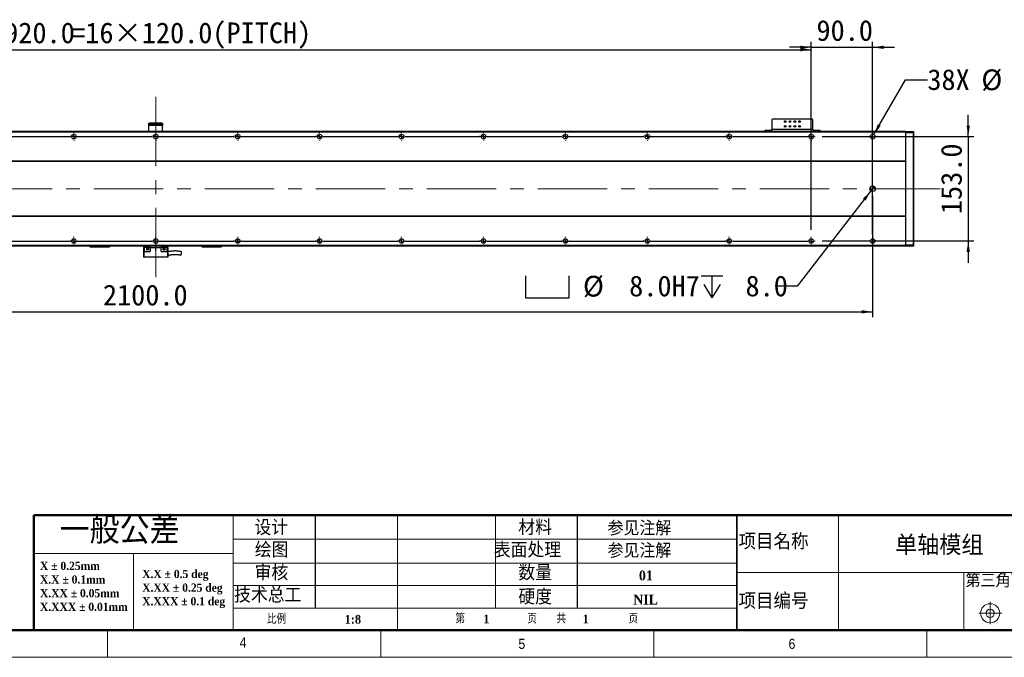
# Model space of a CAD drawing. Header units: millimetres. Extents: x 40 to 3320, y 40 to 2336.
# Tile 3 of 8: x 1151 to 2593, y 40 to 974. Entities that reach past the tile are written whole.
import ezdxf

# ---------------------------------------------------------------- set-up
doc = ezdxf.new("R2010")
doc.units = ezdxf.units.MM
doc.header["$LTSCALE"] = 8
doc.linetypes.add('CENTERX2', pattern=[20.32, 12.7, -2.54, 2.54, -2.54])
doc.layers.add('DIMNS', color=7, linetype='Continuous')
doc.styles.add('SLDTEXTSTYLE0', font='Gothic.ttf', dxfattribs={"width": 0.913})
doc.styles.add('SLDTEXTSTYLE1', font='timesbd.ttf', dxfattribs={"width": 0.933})
doc.styles.add('SLDTEXTSTYLE2', font='txt', dxfattribs={"bigfont": 'bigfont'})
doc.styles.add('SLDTEXTSTYLE3', font='txt', dxfattribs={"bigfont": 'bigfont'})
doc.styles.add('SLDTEXTSTYLE6', font='timesbd.ttf', dxfattribs={"width": 0.933, "bigfont": 'bigfont'})
doc.styles.add('SLDTEXTSTYLE7', font='txt')
doc.dimstyles.new('SLDDIMSTYLE0', dxfattribs={"dimtxt": 30.4, "dimasz": 16, "dimexe": 0, "dimexo": 0.0625, "dimgap": 7.6, "dimtad": 2, "dimdec": 1, "dimrnd": 1e-09, "dimzin": 4, "dimdsep": 46, "dimtxsty": 'SLDTEXTSTYLE7', "dimsah": 1, "dimcen": 0.09, "dimadec": 0, "dimazin": 1, "dimtfac": 1, "dimtdec": 1, "dimtmove": 0, "dimatfit": 0, "dimfxl": 0, "dimfrac": 2, "dimtolj": 1, "dimtzin": 12, "dimarcsym": 0})
doc.dimstyles.new('SLDDIMSTYLE2', dxfattribs={"dimtxt": 30.4, "dimasz": 16, "dimexe": 0, "dimexo": 0.0625, "dimgap": 7.6, "dimtad": 0, "dimtih": 1, "dimtoh": 1, "dimdec": 1, "dimrnd": 1e-09, "dimzin": 4, "dimdsep": 46, "dimtxsty": 'SLDTEXTSTYLE7', "dimsah": 1, "dimcen": 0, "dimadec": 0, "dimazin": 1, "dimtfac": 1, "dimtdec": 1, "dimtofl": 0, "dimtmove": 0, "dimatfit": 3, "dimfxl": 0, "dimfrac": 2, "dimtolj": 1, "dimtzin": 12, "dimarcsym": 0})
doc.dimstyles.new('SLDDIMSTYLE3', dxfattribs={"dimtxt": 30.4, "dimasz": 16, "dimexe": 0, "dimexo": 0.0625, "dimgap": 7.6, "dimtad": 2, "dimdec": 1, "dimrnd": 1e-09, "dimzin": 4, "dimdsep": 46, "dimtxsty": 'SLDTEXTSTYLE7', "dimsah": 1, "dimcen": 0.09, "dimadec": 0, "dimazin": 1, "dimtfac": 1, "dimtdec": 1, "dimtofl": 0, "dimtmove": 0, "dimatfit": 3, "dimfxl": 0, "dimfrac": 2, "dimtolj": 1, "dimtzin": 12, "dimarcsym": 0})
doc.dimstyles.new('SLDDIMSTYLE6', dxfattribs={"dimtxt": 30.4, "dimasz": 16, "dimexe": 0, "dimexo": 0.0625, "dimgap": 7.6, "dimtad": 0, "dimtih": 1, "dimtoh": 1, "dimdec": 1, "dimrnd": 1e-09, "dimzin": 12, "dimdsep": 46, "dimtxsty": 'SLDTEXTSTYLE7', "dimsah": 1, "dimcen": 0, "dimadec": 0, "dimazin": 3, "dimtfac": 1, "dimtdec": 1, "dimtofl": 0, "dimtmove": 0, "dimatfit": 3, "dimfxl": 0, "dimfrac": 2, "dimtolj": 1, "dimtzin": 12, "dimarcsym": 0})

# ---------------------------------------------------------------- blocks, each defined once
blk = doc.blocks.new('SW_NOTE_0')
at = {"color": 0, "linetype": 'Continuous', "lineweight": 0, "char_height": 12, "attachment_point": 1, "style": 'SLDTEXTSTYLE1'}
for s, insert in [('X.X ± 0.5 deg', (0, 15.8)), ('X.XX ± 0.25 deg', (0, -4.2)), ('X.XXX ± 0.1 deg', (0, -24.2))]:
    blk.add_mtext(s, dxfattribs=dict(at, insert=insert))
blk = doc.blocks.new('SW_NOTE_1')
at = {"color": 0, "linetype": 'Continuous', "lineweight": 0, "char_height": 12, "attachment_point": 1, "style": 'SLDTEXTSTYLE1'}
for s, insert in [('X ± 0.25mm ', (0, 15.8)), ('X.X ± 0.1mm', (0, -4.2))]:
    blk.add_mtext(s, dxfattribs=dict(at, insert=insert))
blk = doc.blocks.new('SW_NOTE_2')
at = {"color": 0, "linetype": 'Continuous', "lineweight": 0, "char_height": 12, "attachment_point": 1, "style": 'SLDTEXTSTYLE1'}
for s, insert in [('X.XX ± 0.05mm', (0, 15.8)), ('X.XXX ± 0.01mm', (0, -4.2))]:
    blk.add_mtext(s, dxfattribs=dict(at, insert=insert))
blk = doc.blocks.new('_D_19')
at = {"layer": 'DIMNS'}
for p, q in [((390.5, 666), (390.5, 938.1)), ((2310.5, 666), (2310.5, 938.1)), ((390.5, 930.1), (2310.5, 930.1))]:
    blk.add_line(p, q, dxfattribs=at)
for points in [[(390.5, 930.1), (406.5, 927.7), (406.5, 932.5)], [(2310.5, 930.1), (2294.5, 932.5), (2294.5, 927.7)]]:
    blk.add_solid(points, dxfattribs=at)
at = {"layer": 'DIMNS', "char_height": 30.4, "attachment_point": 1, "style": 'SLDTEXTSTYLE7'}
for s, insert in [('1920.0', (1107.8, 970)), ('=16×120.0(PITCH)', (1226.6, 970))]:
    blk.add_mtext(s, dxfattribs=dict(at, insert=insert))
blk = doc.blocks.new('SW_SYMBOL_HOLE_SPOT')
at = {"layer": 'DIMNS', "color": 0}
for p, q in [((0, 7000), (0, 600)), ((12800, 600), (12800, 7000)), ((0, 600), (12800, 600))]:
    blk.add_line(p, q, dxfattribs=at)
blk = doc.blocks.new('SW_SYMBOL_HOLE_DEPTH')
at = {"layer": 'DIMNS', "color": 0}
for p, q in [((0, 7000), (6400, 7000)), ((3200, 7000), (3200, 600)), ((800, 4440), (3200, 600)), ((5600, 4440), (3200, 600))]:
    blk.add_line(p, q, dxfattribs=at)
blk = doc.blocks.new('_D_20')
at = {"layer": 'DIMNS'}
for p, q in [((2398, 723.2), (2289.7, 583.9)), ((2289.7, 583.9), (2257.7, 583.9))]:
    blk.add_line(p, q, dxfattribs=at)
blk.add_solid([(2398, 723.2), (2386.3, 712), (2390.1, 709.1)], dxfattribs=at)
at = {"layer": 'DIMNS', "xscale": 0.004985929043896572, "yscale": 0.004985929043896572, "zscale": 0.004985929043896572}
for name, p in [('SW_SYMBOL_HOLE_SPOT', (1892.1, 563.8)), ('SW_SYMBOL_HOLE_DEPTH', (2149.1, 563.8))]:
    blk.add_blockref(name, p, dxfattribs=at)
at = {"layer": 'DIMNS', "char_height": 30.4, "attachment_point": 1, "style": 'SLDTEXTSTYLE7'}
for s, insert in [('%%c', (1976.2, 598.9)), (' 8.0H7 ', (2023.2, 599.2)), (' 8.0', (2193.6, 599.2))]:
    blk.add_mtext(s, dxfattribs=dict(at, insert=insert))
blk = doc.blocks.new('_D_21')
at = {"layer": 'DIMNS'}
for p, q in [((300.5, 709.7), (300.5, 538.1)), ((2400.5, 716.2), (2400.5, 538.1)), ((300.5, 546.1), (2400.5, 546.1))]:
    blk.add_line(p, q, dxfattribs=at)
for points in [[(300.5, 546.1), (316.5, 543.7), (316.5, 548.5)], [(2400.5, 546.1), (2384.5, 548.5), (2384.5, 543.7)]]:
    blk.add_solid(points, dxfattribs=at)
at = {"layer": 'DIMNS', "insert": (1273.1, 585.9), "char_height": 30.4, "attachment_point": 1, "style": 'SLDTEXTSTYLE7'}
blk.add_mtext('2100.0', dxfattribs=at)
blk = doc.blocks.new('_D_22')
at = {"layer": 'DIMNS'}
for p, q in [((2540.5, 802.9), (2540.5, 834.9)), ((2326.6, 802.9), (2548.5, 802.9)), ((2540.5, 802.9), (2540.5, 649.9)), ((2326.6, 649.9), (2548.5, 649.9)), ((2540.5, 649.9), (2540.5, 617.9))]:
    blk.add_line(p, q, dxfattribs=at)
for points in [[(2540.5, 802.9), (2542.9, 818.9), (2538.1, 818.9)], [(2540.5, 649.9), (2538.1, 633.9), (2542.9, 633.9)]]:
    blk.add_solid(points, dxfattribs=at)
at = {"layer": 'DIMNS', "insert": (2500.6, 689.3), "char_height": 30.4, "attachment_point": 1, "rotation": 90, "style": 'SLDTEXTSTYLE7'}
blk.add_mtext('153.0', dxfattribs=at)
blk = doc.blocks.new('_D_24')
at = {"layer": 'DIMNS'}
for p, q in [((2310.5, 666), (2310.5, 941.6)), ((2400.5, 660), (2400.5, 941.6)), ((2310.5, 933.6), (2278.5, 933.6)), ((2310.5, 933.6), (2400.5, 933.6)), ((2400.5, 933.6), (2432.5, 933.6))]:
    blk.add_line(p, q, dxfattribs=at)
for points in [[(2310.5, 933.6), (2294.5, 936), (2294.5, 931.2)], [(2400.5, 933.6), (2416.5, 931.2), (2416.5, 936)]]:
    blk.add_solid(points, dxfattribs=at)
at = {"layer": 'DIMNS', "insert": (2318.2, 973.5), "char_height": 30.4, "attachment_point": 1, "style": 'SLDTEXTSTYLE7'}
blk.add_mtext('90.0', dxfattribs=at)
blk = doc.blocks.new('_D_25')
at = {"layer": 'DIMNS'}
for p, q in [((2402.2, 805.8), (2448.6, 886.2)), ((2448.6, 886.2), (2480.6, 886.2))]:
    blk.add_line(p, q, dxfattribs=at)
blk.add_solid([(2402.2, 805.8), (2412.3, 818.5), (2408.1, 820.9)], dxfattribs=at)
at = {"layer": 'DIMNS', "char_height": 30.4, "attachment_point": 1, "style": 'SLDTEXTSTYLE7'}
for s, insert in [('38X ', (2480.6, 901.5)), ('%%c', (2559.7, 901.2)), (' 6.8 THROUGH HOLE', (2606.7, 901.5))]:
    blk.add_mtext(s, dxfattribs=dict(at, insert=insert))
blk = doc.blocks.new('SW_CENTERMARKSYMBOL_1')
at = {"layer": 'DIMNS', "color": 0}
for p, q in [((725.08, 0), (834.92, 0)), ((834.92, 0), (834.06, 0)), ((840, 0), (837.46, 0)), ((840, 0), (837.46, 0)), ((840, 0), (837.46, 0)), ((840, 0), (837.46, 0)), ((840, 0), (837.46, 0)), ((840, 0), (837.46, 0)), ((840, 0), (837.46, 0)), ((840, 0), (837.46, 0)), ((840, 5.08), (840, 5.94)), ((840, 0), (840, 2.54)), ((840, 0), (840, 2.54)), ((840, 0), (840, 2.54)), ((840, 0), (840, 2.54)), ((840, 0), (840, 2.54)), ((840, 0), (840, 2.54)), ((840, 0), (840, 2.54)), ((840, 0), (840, 2.54)), ((840, 0), (840, -2.54)), ((840, 0), (842.54, 0)), ((840, 0), (840, -2.54)), ((840, 0), (842.54, 0)), ((840, 0), (840, -2.54)), ((840, 0), (842.54, 0)), ((840, 0), (840, -2.54)), ((840, 0), (842.54, 0)), ((840, 0), (840, -2.54)), ((840, 0), (842.54, 0)), ((840, 0), (840, -2.54)), ((840, 0), (842.54, 0)), ((840, 0), (840, -2.54)), ((840, 0), (842.54, 0)), ((840, 0), (840, -2.54)), ((840, 0), (842.54, 0)), ((845.08, 0), (845.94, 0)), ((845.08, 0), (954.92, 0)), ((954.92, 0), (954.06, 0)), ((960, 0), (957.46, 0)), ((960, 0), (957.46, 0)), ((960, 0), (957.46, 0)), ((960, 0), (957.46, 0)), ((960, 0), (957.46, 0)), ((960, 0), (957.46, 0)), ((960, 0), (957.46, 0)), ((960, 0), (957.46, 0)), ((960, 0), (957.46, 0)), ((960, 5.08), (960, 5.94)), ((960, 0), (960, 2.54)), ((960, 0), (960, 2.54)), ((960, 0), (960, 2.54)), ((960, 0), (960, 2.54)), ((960, 0), (960, 2.54)), ((960, 0), (960, 2.54)), ((960, 0), (960, 2.54)), ((960, 0), (960, 2.54)), ((960, 0), (960, 2.54)), ((960, 0), (960, -2.54)), ((960, 0), (962.54, 0)), ((960, 0), (960, -2.54)), ((960, 0), (962.54, 0)), ((960, 0), (960, -2.54)), ((960, 0), (962.54, 0)), ((960, 0), (960, -2.54)), ((960, 0), (962.54, 0)), ((960, 0), (960, -2.54)), ((960, 0), (962.54, 0)), ((960, 0), (960, -2.54)), ((960, 0), (962.54, 0)), ((960, 0), (960, -2.54)), ((960, 0), (962.54, 0)), ((960, 0), (960, -2.54)), ((960, 0), (962.54, 0)), ((960, 0), (960, -2.54)), ((960, 0), (962.54, 0)), ((965.08, 0), (965.94, 0)), ((965.08, 0), (1074.92, 0)), ((1074.92, 0), (1074.06, 0)), ((1080, 0), (1077.46, 0)), ((1080, 0), (1077.46, 0)), ((1080, 0), (1077.46, 0)), ((1080, 0), (1077.46, 0)), ((1080, 0), (1077.46, 0)), ((1080, 0), (1077.46, 0)), ((1080, 0), (1077.46, 0)), ((1080, 0), (1077.46, 0)), ((1080, 5.08), (1080, 5.94)), ((1080, 0), (1080, 2.54)), ((1080, 0), (1080, 2.54)), ((1080, 0), (1080, 2.54)), ((1080, 0), (1080, 2.54)), ((1080, 0), (1080, 2.54)), ((1080, 0), (1080, 2.54)), ((1080, 0), (1080, 2.54)), ((1080, 0), (1080, 2.54)), ((1080, 0), (1080, -2.54)), ((1080, 0), (1082.54, 0)), ((1080, 0), (1080, -2.54)), ((1080, 0), (1082.54, 0)), ((1080, 0), (1080, -2.54)), ((1080, 0), (1082.54, 0)), ((1080, 0), (1080, -2.54)), ((1080, 0), (1082.54, 0)), ((1080, 0), (1080, -2.54)), ((1080, 0), (1082.54, 0)), ((1080, 0), (1080, -2.54)), ((1080, 0), (1082.54, 0)), ((1080, 0), (1080, -2.54)), ((1080, 0), (1082.54, 0)), ((1080, 0), (1080, -2.54)), ((1080, 0), (1082.54, 0)), ((1085.08, 0), (1085.94, 0)), ((1085.08, 0), (1194.92, 0)), ((1194.92, 0), (1194.06, 0)), ((1200, 0), (1197.46, 0)), ((1200, 0), (1197.46, 0)), ((1200, 0), (1197.46, 0)), ((1200, 0), (1197.46, 0)), ((1200, 0), (1197.46, 0)), ((1200, 0), (1197.46, 0)), ((1200, 0), (1197.46, 0)), ((1200, 5.08), (1200, 5.94)), ((1200, 0), (1200, 2.54)), ((1200, 0), (1200, 2.54)), ((1200, 0), (1200, 2.54)), ((1200, 0), (1200, 2.54)), ((1200, 0), (1200, 2.54)), ((1200, 0), (1200, 2.54)), ((1200, 0), (1200, 2.54)), ((1200, 0), (1200, -2.54)), ((1200, 0), (1202.54, 0)), ((1200, 0), (1200, -2.54)), ((1200, 0), (1202.54, 0)), ((1200, 0), (1200, -2.54)), ((1200, 0), (1202.54, 0)), ((1200, 0), (1200, -2.54)), ((1200, 0), (1202.54, 0)), ((1200, 0), (1200, -2.54)), ((1200, 0), (1202.54, 0)), ((1200, 0), (1200, -2.54)), ((1200, 0), (1202.54, 0)), ((1200, 0), (1200, -2.54)), ((1200, 0), (1202.54, 0)), ((1205.08, 0), (1205.94, 0)), ((1205.08, 0), (1314.92, 0)), ((1314.92, 0), (1314.06, 0)), ((1320, 0), (1317.46, 0)), ((1320, 0), (1317.46, 0)), ((1320, 0), (1317.46, 0)), ((1320, 0), (1317.46, 0)), ((1320, 0), (1317.46, 0)), ((1320, 0), (1317.46, 0)), ((1320, 5.08), (1320, 5.94)), ((1320, 0), (1320, 2.54)), ((1320, 0), (1320, 2.54)), ((1320, 0), (1320, 2.54)), ((1320, 0), (1320, 2.54)), ((1320, 0), (1320, 2.54)), ((1320, 0), (1320, 2.54)), ((1320, 0), (1320, -2.54)), ((1320, 0), (1322.54, 0)), ((1320, 0), (1320, -2.54)), ((1320, 0), (1322.54, 0)), ((1320, 0), (1320, -2.54)), ((1320, 0), (1322.54, 0)), ((1320, 0), (1320, -2.54)), ((1320, 0), (1322.54, 0)), ((1320, 0), (1320, -2.54)), ((1320, 0), (1322.54, 0)), ((1320, 0), (1320, -2.54)), ((1320, 0), (1322.54, 0)), ((1325.08, 0), (1325.94, 0)), ((1325.08, 0), (1434.92, 0)), ((1434.92, 0), (1434.06, 0)), ((1440, 0), (1437.46, 0)), ((1440, 0), (1437.46, 0)), ((1440, 0), (1437.46, 0)), ((1440, 0), (1437.46, 0)), ((1440, 0), (1437.46, 0)), ((1440, 5.08), (1440, 5.94)), ((1440, 0), (1440, 2.54)), ((1440, 0), (1440, 2.54)), ((1440, 0), (1440, 2.54)), ((1440, 0), (1440, 2.54)), ((1440, 0), (1440, 2.54)), ((1440, 0), (1440, -2.54)), ((1440, 0), (1442.54, 0)), ((1440, 0), (1440, -2.54)), ((1440, 0), (1442.54, 0)), ((1440, 0), (1440, -2.54)), ((1440, 0), (1442.54, 0)), ((1440, 0), (1440, -2.54)), ((1440, 0), (1442.54, 0)), ((1440, 0), (1440, -2.54)), ((1440, 0), (1442.54, 0)), ((1445.08, 0), (1445.94, 0)), ((1445.08, 0), (1554.92, 0)), ((1554.92, 0), (1554.06, 0)), ((1560, 0), (1557.46, 0)), ((1560, 0), (1557.46, 0)), ((1560, 0), (1557.46, 0)), ((1560, 0), (1557.46, 0)), ((1560, 5.08), (1560, 5.94)), ((1560, 0), (1560, 2.54)), ((1560, 0), (1560, 2.54)), ((1560, 0), (1560, 2.54)), ((1560, 0), (1560, 2.54)), ((1560, 0), (1560, -2.54)), ((1560, 0), (1562.54, 0)), ((1560, 0), (1560, -2.54)), ((1560, 0), (1562.54, 0)), ((1560, 0), (1560, -2.54)), ((1560, 0), (1562.54, 0)), ((1560, 0), (1560, -2.54)), ((1560, 0), (1562.54, 0)), ((1565.08, 0), (1565.94, 0)), ((1565.08, 0), (1674.92, 0)), ((1674.92, 0), (1674.06, 0)), ((1680, 0), (1677.46, 0)), ((1680, 0), (1677.46, 0)), ((1680, 0), (1677.46, 0)), ((1680, 5.08), (1680, 5.94)), ((1680, 0), (1680, 2.54)), ((1680, 0), (1680, 2.54)), ((1680, 0), (1680, 2.54)), ((1680, 0), (1680, -2.54)), ((1680, 0), (1682.54, 0)), ((1680, 0), (1680, -2.54)), ((1680, 0), (1682.54, 0)), ((1680, 0), (1680, -2.54)), ((1680, 0), (1682.54, 0)), ((1685.08, 0), (1685.94, 0)), ((1685.08, 0), (1794.92, 0)), ((1794.92, 0), (1794.06, 0)), ((1800, 0), (1797.46, 0)), ((1800, 0), (1797.46, 0)), ((1800, 5.08), (1800, 5.94)), ((1800, 0), (1800, 2.54)), ((1800, 0), (1800, 2.54)), ((1800, 0), (1800, -2.54)), ((1800, 0), (1802.54, 0)), ((1800, 0), (1800, -2.54)), ((1800, 0), (1802.54, 0)), ((1805.08, 0), (1805.94, 0)), ((1805.08, 0), (1914.92, 0)), ((1920, 0), (1917.46, 0)), ((1920, 5.08), (1920, 5.94)), ((1920, 0), (1920, 2.54)), ((1920, 0), (1920, -2.54)), ((1920, 0), (1922.54, 0)), ((1925.08, 0), (1925.94, 0)), ((840, -5.08), (840, -5.94)), ((960, -5.08), (960, -5.94)), ((1080, -5.08), (1080, -5.94)), ((1200, -5.08), (1200, -5.94)), ((1320, -5.08), (1320, -5.94)), ((1440, -5.08), (1440, -5.94)), ((1560, -5.08), (1560, -5.94)), ((1680, -5.08), (1680, -5.94)), ((1800, -5.08), (1800, -5.94)), ((1920, -5.08), (1920, -5.94))]:
    blk.add_line(p, q, dxfattribs=at)
blk = doc.blocks.new('SW_CENTERMARKSYMBOL_2')
at = {"layer": 'DIMNS', "color": 0}
for p, q in [((725.08, 0), (834.92, 0)), ((834.92, 0), (834.06, 0)), ((840, 0), (837.46, 0)), ((840, 0), (837.46, 0)), ((840, 0), (837.46, 0)), ((840, 0), (837.46, 0)), ((840, 0), (837.46, 0)), ((840, 0), (837.46, 0)), ((840, 0), (837.46, 0)), ((840, 0), (837.46, 0)), ((840, 5.08), (840, 5.94)), ((840, 0), (840, 2.54)), ((840, 0), (840, 2.54)), ((840, 0), (840, 2.54)), ((840, 0), (840, 2.54)), ((840, 0), (840, 2.54)), ((840, 0), (840, 2.54)), ((840, 0), (840, 2.54)), ((840, 0), (840, 2.54)), ((840, 0), (840, -2.54)), ((840, 0), (842.54, 0)), ((840, 0), (840, -2.54)), ((840, 0), (842.54, 0)), ((840, 0), (840, -2.54)), ((840, 0), (842.54, 0)), ((840, 0), (840, -2.54)), ((840, 0), (842.54, 0)), ((840, 0), (840, -2.54)), ((840, 0), (842.54, 0)), ((840, 0), (840, -2.54)), ((840, 0), (842.54, 0)), ((840, 0), (840, -2.54)), ((840, 0), (842.54, 0)), ((840, 0), (840, -2.54)), ((840, 0), (842.54, 0)), ((845.08, 0), (845.94, 0)), ((845.08, 0), (954.92, 0)), ((954.92, 0), (954.06, 0)), ((960, 0), (957.46, 0)), ((960, 0), (957.46, 0)), ((960, 0), (957.46, 0)), ((960, 0), (957.46, 0)), ((960, 0), (957.46, 0)), ((960, 0), (957.46, 0)), ((960, 0), (957.46, 0)), ((960, 0), (957.46, 0)), ((960, 0), (957.46, 0)), ((960, 5.08), (960, 5.94)), ((960, 0), (960, 2.54)), ((960, 0), (960, 2.54)), ((960, 0), (960, 2.54)), ((960, 0), (960, 2.54)), ((960, 0), (960, 2.54)), ((960, 0), (960, 2.54)), ((960, 0), (960, 2.54)), ((960, 0), (960, 2.54)), ((960, 0), (960, 2.54)), ((960, 0), (960, -2.54)), ((960, 0), (962.54, 0)), ((960, 0), (960, -2.54)), ((960, 0), (962.54, 0)), ((960, 0), (960, -2.54)), ((960, 0), (962.54, 0)), ((960, 0), (960, -2.54)), ((960, 0), (962.54, 0)), ((960, 0), (960, -2.54)), ((960, 0), (962.54, 0)), ((960, 0), (960, -2.54)), ((960, 0), (962.54, 0)), ((960, 0), (960, -2.54)), ((960, 0), (962.54, 0)), ((960, 0), (960, -2.54)), ((960, 0), (962.54, 0)), ((960, 0), (960, -2.54)), ((960, 0), (962.54, 0)), ((965.08, 0), (965.94, 0)), ((965.08, 0), (1074.92, 0)), ((1074.92, 0), (1074.06, 0)), ((1080, 0), (1077.46, 0)), ((1080, 0), (1077.46, 0)), ((1080, 0), (1077.46, 0)), ((1080, 0), (1077.46, 0)), ((1080, 0), (1077.46, 0)), ((1080, 0), (1077.46, 0)), ((1080, 0), (1077.46, 0)), ((1080, 0), (1077.46, 0)), ((1080, 5.08), (1080, 5.94)), ((1080, 0), (1080, 2.54)), ((1080, 0), (1080, 2.54)), ((1080, 0), (1080, 2.54)), ((1080, 0), (1080, 2.54)), ((1080, 0), (1080, 2.54)), ((1080, 0), (1080, 2.54)), ((1080, 0), (1080, 2.54)), ((1080, 0), (1080, 2.54)), ((1080, 0), (1080, -2.54)), ((1080, 0), (1082.54, 0)), ((1080, 0), (1080, -2.54)), ((1080, 0), (1082.54, 0)), ((1080, 0), (1080, -2.54)), ((1080, 0), (1082.54, 0)), ((1080, 0), (1080, -2.54)), ((1080, 0), (1082.54, 0)), ((1080, 0), (1080, -2.54)), ((1080, 0), (1082.54, 0)), ((1080, 0), (1080, -2.54)), ((1080, 0), (1082.54, 0)), ((1080, 0), (1080, -2.54)), ((1080, 0), (1082.54, 0)), ((1080, 0), (1080, -2.54)), ((1080, 0), (1082.54, 0)), ((1085.08, 0), (1085.94, 0)), ((1085.08, 0), (1194.92, 0)), ((1194.92, 0), (1194.06, 0)), ((1200, 0), (1197.46, 0)), ((1200, 0), (1197.46, 0)), ((1200, 0), (1197.46, 0)), ((1200, 0), (1197.46, 0)), ((1200, 0), (1197.46, 0)), ((1200, 0), (1197.46, 0)), ((1200, 0), (1197.46, 0)), ((1200, 5.08), (1200, 5.94)), ((1200, 0), (1200, 2.54)), ((1200, 0), (1200, 2.54)), ((1200, 0), (1200, 2.54)), ((1200, 0), (1200, 2.54)), ((1200, 0), (1200, 2.54)), ((1200, 0), (1200, 2.54)), ((1200, 0), (1200, 2.54)), ((1200, 0), (1200, -2.54)), ((1200, 0), (1202.54, 0)), ((1200, 0), (1200, -2.54)), ((1200, 0), (1202.54, 0)), ((1200, 0), (1200, -2.54)), ((1200, 0), (1202.54, 0)), ((1200, 0), (1200, -2.54)), ((1200, 0), (1202.54, 0)), ((1200, 0), (1200, -2.54)), ((1200, 0), (1202.54, 0)), ((1200, 0), (1200, -2.54)), ((1200, 0), (1202.54, 0)), ((1200, 0), (1200, -2.54)), ((1200, 0), (1202.54, 0)), ((1205.08, 0), (1205.94, 0)), ((1205.08, 0), (1314.92, 0)), ((1314.92, 0), (1314.06, 0)), ((1320, 0), (1317.46, 0)), ((1320, 0), (1317.46, 0)), ((1320, 0), (1317.46, 0)), ((1320, 0), (1317.46, 0)), ((1320, 0), (1317.46, 0)), ((1320, 0), (1317.46, 0)), ((1320, 5.08), (1320, 5.94)), ((1320, 0), (1320, 2.54)), ((1320, 0), (1320, 2.54)), ((1320, 0), (1320, 2.54)), ((1320, 0), (1320, 2.54)), ((1320, 0), (1320, 2.54)), ((1320, 0), (1320, 2.54)), ((1320, 0), (1320, -2.54)), ((1320, 0), (1322.54, 0)), ((1320, 0), (1320, -2.54)), ((1320, 0), (1322.54, 0)), ((1320, 0), (1320, -2.54)), ((1320, 0), (1322.54, 0)), ((1320, 0), (1320, -2.54)), ((1320, 0), (1322.54, 0)), ((1320, 0), (1320, -2.54)), ((1320, 0), (1322.54, 0)), ((1320, 0), (1320, -2.54)), ((1320, 0), (1322.54, 0)), ((1325.08, 0), (1325.94, 0)), ((1325.08, 0), (1434.92, 0)), ((1434.92, 0), (1434.06, 0)), ((1440, 0), (1437.46, 0)), ((1440, 0), (1437.46, 0)), ((1440, 0), (1437.46, 0)), ((1440, 0), (1437.46, 0)), ((1440, 0), (1437.46, 0)), ((1440, 5.08), (1440, 5.94)), ((1440, 0), (1440, 2.54)), ((1440, 0), (1440, 2.54)), ((1440, 0), (1440, 2.54)), ((1440, 0), (1440, 2.54)), ((1440, 0), (1440, 2.54)), ((1440, 0), (1440, -2.54)), ((1440, 0), (1442.54, 0)), ((1440, 0), (1440, -2.54)), ((1440, 0), (1442.54, 0)), ((1440, 0), (1440, -2.54)), ((1440, 0), (1442.54, 0)), ((1440, 0), (1440, -2.54)), ((1440, 0), (1442.54, 0)), ((1440, 0), (1440, -2.54)), ((1440, 0), (1442.54, 0)), ((1445.08, 0), (1445.94, 0)), ((1445.08, 0), (1554.92, 0)), ((1554.92, 0), (1554.06, 0)), ((1560, 0), (1557.46, 0)), ((1560, 0), (1557.46, 0)), ((1560, 0), (1557.46, 0)), ((1560, 0), (1557.46, 0)), ((1560, 5.08), (1560, 5.94)), ((1560, 0), (1560, 2.54)), ((1560, 0), (1560, 2.54)), ((1560, 0), (1560, 2.54)), ((1560, 0), (1560, 2.54)), ((1560, 0), (1560, -2.54)), ((1560, 0), (1562.54, 0)), ((1560, 0), (1560, -2.54)), ((1560, 0), (1562.54, 0)), ((1560, 0), (1560, -2.54)), ((1560, 0), (1562.54, 0)), ((1560, 0), (1560, -2.54)), ((1560, 0), (1562.54, 0)), ((1565.08, 0), (1565.94, 0)), ((1565.08, 0), (1674.92, 0)), ((1674.92, 0), (1674.06, 0)), ((1680, 0), (1677.46, 0)), ((1680, 0), (1677.46, 0)), ((1680, 0), (1677.46, 0)), ((1680, 5.08), (1680, 5.94)), ((1680, 0), (1680, 2.54)), ((1680, 0), (1680, 2.54)), ((1680, 0), (1680, 2.54)), ((1680, 0), (1680, -2.54)), ((1680, 0), (1682.54, 0)), ((1680, 0), (1680, -2.54)), ((1680, 0), (1682.54, 0)), ((1680, 0), (1680, -2.54)), ((1680, 0), (1682.54, 0)), ((1685.08, 0), (1685.94, 0)), ((1685.08, 0), (1794.92, 0)), ((1794.92, 0), (1794.06, 0)), ((1800, 0), (1797.46, 0)), ((1800, 0), (1797.46, 0)), ((1800, 5.08), (1800, 5.94)), ((1800, 0), (1800, 2.54)), ((1800, 0), (1800, 2.54)), ((1800, 0), (1800, -2.54)), ((1800, 0), (1802.54, 0)), ((1800, 0), (1800, -2.54)), ((1800, 0), (1802.54, 0)), ((1805.08, 0), (1805.94, 0)), ((1805.08, 0), (1914.92, 0)), ((1920, 0), (1917.46, 0)), ((1920, 5.08), (1920, 5.94)), ((1920, 0), (1920, 2.54)), ((1920, 0), (1920, -2.54)), ((1920, 0), (1922.54, 0)), ((1925.08, 0), (1925.94, 0)), ((840, -5.08), (840, -5.94)), ((960, -5.08), (960, -5.94)), ((1080, -5.08), (1080, -5.94)), ((1200, -5.08), (1200, -5.94)), ((1320, -5.08), (1320, -5.94)), ((1440, -5.08), (1440, -5.94)), ((1560, -5.08), (1560, -5.94)), ((1680, -5.08), (1680, -5.94)), ((1800, -5.08), (1800, -5.94)), ((1920, -5.08), (1920, -5.94))]:
    blk.add_line(p, q, dxfattribs=at)
blk = doc.blocks.new('SW_DOWELSYMBOL_4')
at = {"linetype": 'Continuous', "lineweight": 18}
h = blk.add_hatch(color=0, dxfattribs=at)
edge = h.paths.add_edge_path(flags=0)
edge.add_arc((0, 0), 4, 180, 270)
edge.add_line((0, -4), (0, 0))
edge.add_line((0, 0), (-4, 0))
h = blk.add_hatch(color=0, dxfattribs=at)
edge = h.paths.add_edge_path(flags=0)
edge.add_arc((0, 0), 4, 0, 90)
edge.add_line((0, 4), (0, 0))
edge.add_line((0, 0), (4, 0))
at = {"layer": 'DIMNS', "color": 0}
blk.add_circle((0, 0), 4, dxfattribs=at)

msp = doc.modelspace()

# ---------------------------------------------------------------- linework, layer by layer
at = {"color": 7, "linetype": 'Continuous', "lineweight": 25}
for p, q in [((1340.481199, 820.3520934), (1340.481199, 822.3520975)), ((1340.481199, 822.3520975), (1341.4811992, 822.3520975)), ((1341.4811992, 822.3520975), (1341.4811992, 820.3520934)), ((1359.4811984, 822.3520975), (1341.4811992, 822.3520975)), ((1359.4811984, 820.3520934), (1359.4811984, 822.3520975)), ((1359.4811984, 822.3520975), (1360.4811986, 822.3520975)), ((1360.4811986, 822.3520975), (1360.4811986, 820.3520934)), ((2253.9812193, 828.1520988), (2252.9811726, 827.1520968)), ((2252.9811726, 827.1520968), (2252.9811726, 813.3520941)), ((2311.9811878, 828.1520988), (2253.9812193, 828.1520988)), ((2312.981175, 827.1520968), (2311.9811878, 828.1520988)), ((2312.981175, 813.3520941), (2312.981175, 827.1520968)), ((2448.4812484, 810.3520955), (252.4811492, 810.3520955)), ((2448.4812484, 809.3520935), (252.4811492, 809.3520935)), ((1341.4811992, 820.3520934), (1340.481199, 820.3520934)), ((1340.481199, 818.8520978), (1340.481199, 820.3520934)), ((1360.4811986, 818.8520978), (1340.481199, 818.8520978)), ((1340.481199, 810.3520955), (1340.481199, 818.8520978)), ((1359.4811984, 820.3520934), (1341.4811992, 820.3520934)), ((1360.4811986, 820.3520934), (1359.4811984, 820.3520934)), ((1360.4811986, 820.3520934), (1360.4811986, 818.8520978)), ((1360.4811986, 810.3520955), (1360.4811986, 818.8520978)), ((2242.9811821, 810.3520955), (2242.9811821, 812.3520996)), ((2242.9811821, 812.3520996), (2243.9811692, 812.3520996)), ((2243.9811692, 812.3520996), (2243.9811692, 810.3520955)), ((2243.9811692, 812.3520996), (2251.9811854, 812.3520996)), ((2251.9811854, 812.3520996), (2251.9811854, 810.3520955)), ((2252.9811726, 812.3520996), (2251.9811854, 812.3520996)), ((2312.981175, 813.3520941), (2252.9811726, 813.3520941)), ((2252.9811726, 810.3520955), (2252.9811726, 813.3520941)), ((2312.981175, 813.3520941), (2312.981175, 810.3520955)), ((2313.9812217, 812.3520996), (2312.981175, 812.3520996)), ((2313.9812217, 812.3520996), (2313.9812217, 810.3520955)), ((2313.9812217, 812.3520996), (2321.9811783, 812.3520996)), ((2321.9811783, 810.3520955), (2321.9811783, 812.3520996)), ((2321.9811783, 812.3520996), (2322.981225, 812.3520996)), ((2322.981225, 812.3520996), (2322.981225, 810.3520955)), ((2448.4812484, 810.0520979), (2448.781179, 810.3520955)), ((2448.4812484, 810.3520955), (2448.4812484, 809.3520935)), ((2448.4812484, 809.3520935), (2448.4812484, 766.8520968)), ((2448.4812484, 808.2278307), (2448.781179, 808.3520989)), ((2448.781179, 810.3520955), (2448.781179, 808.3520989)), ((2448.781179, 810.3520955), (2460.1811633, 810.3520955)), ((2448.781179, 808.3520989), (2448.781179, 644.3520944)), ((2460.1811633, 808.3520989), (2448.781179, 808.3520989)), ((2460.1811633, 808.3520989), (2460.1811633, 810.3520955)), ((2460.4812131, 810.0520979), (2460.1811633, 810.3520955)), ((2460.1811633, 644.3520944), (2460.1811633, 808.3520989)), ((2460.4812131, 808.2278307), (2460.1811633, 808.3520989)), ((2460.4812131, 810.0520979), (2460.4812131, 808.2278307)), ((2460.4812131, 808.2278307), (2460.4812131, 644.4763626)), ((2448.4812484, 766.8520968), (252.4811492, 766.8520968)), ((2448.4812484, 766.3520957), (252.4811492, 766.3520957)), ((2448.4812484, 766.8520968), (2448.4812484, 766.3520957)), ((2448.4812484, 766.3520957), (2448.4812484, 686.3520975)), ((2448.4812484, 686.3520975), (252.4811492, 686.3520975)), ((2448.4812484, 685.8520965), (252.4811492, 685.8520965)), ((2448.4812484, 686.3520975), (2448.4812484, 685.8520965)), ((2448.4812484, 685.8520965), (2448.4812484, 643.3520998)), ((2448.4812484, 643.3520998), (252.4811492, 643.3520998)), ((2448.4812484, 642.3520978), (252.4811492, 642.3520978)), ((1254.481198, 641.1520998), (1254.481198, 642.3520978)), ((1254.481198, 641.1520998), (1254.7811956, 640.8520947)), ((1254.481198, 641.1520998), (1255.4812, 641.1520998)), ((1255.6054608, 640.8520947), (1254.7811956, 640.8520947)), ((1255.4812, 642.3520978), (1255.4812, 641.1520998)), ((1255.6054608, 640.8520947), (1255.4812, 641.1520998)), ((1255.4812, 641.1520998), (1281.4812005, 641.1520998)), ((1281.3569323, 640.8520947), (1255.6054608, 640.8520947)), ((1281.3569323, 640.8520947), (1281.4812005, 641.1520998)), ((1282.1811975, 640.8520947), (1281.3569323, 640.8520947)), ((1281.4812005, 641.1520998), (1281.4812005, 642.3520978)), ((1281.4812005, 641.1520998), (1282.4811951, 641.1520998)), ((1282.1811975, 640.8520947), (1282.4811951, 641.1520998)), ((1282.4811951, 642.3520978), (1282.4811951, 641.1520998)), ((1332.4811996, 640.4520954), (1332.4811996, 626.0520975)), ((1333.6811994, 640.4520954), (1332.4811996, 640.4520954)), ((1333.4811979, 640.4520954), (1333.4811979, 642.3520978)), ((1333.6811994, 640.4520954), (1333.6811994, 634.4520982)), ((1342.4811984, 640.4520954), (1333.6811994, 640.4520954)), ((1342.4811984, 640.4520954), (1350.2311988, 640.4520954)), ((1342.4811984, 640.4520954), (1342.4811984, 634.4520982)), ((1350.7311988, 640.4520954), (1350.2311988, 640.4520954)), ((1350.2311988, 640.4520954), (1350.2311988, 635.702097)), ((1350.7311988, 640.4520954), (1358.4811992, 640.4520954)), ((1350.7311988, 635.702097), (1350.7311988, 640.4520954)), ((1367.2811982, 640.4520954), (1358.4811992, 640.4520954)), ((1358.4811992, 634.4520982), (1358.4811992, 640.4520954)), ((1361.8593213, 638.9038126), (1362.0267256, 639.001378)), ((1361.8593213, 638.9038126), (1362.0267256, 639.001378)), ((1363.4904862, 638.5033141), (1363.6217375, 638.0993138)), ((1368.481198, 640.4520954), (1367.2811982, 640.4520954)), ((1367.2811982, 634.4520982), (1367.2811982, 640.4520954)), ((1367.4811997, 640.4520954), (1367.4811997, 642.3520978)), ((1368.481198, 626.0520975), (1368.481198, 640.4520954)), ((1418.4812025, 641.1520998), (1418.4812025, 642.3520978)), ((1418.4812025, 641.1520998), (1418.7812001, 640.8520947)), ((1418.4812025, 641.1520998), (1419.4811971, 641.1520998)), ((1419.6054653, 640.8520947), (1418.7812001, 640.8520947)), ((1419.4811971, 642.3520978), (1419.4811971, 641.1520998)), ((1419.6054653, 640.8520947), (1419.4811971, 641.1520998)), ((1419.4811971, 641.1520998), (1445.4811976, 641.1520998)), ((1445.3569368, 640.8520947), (1419.6054653, 640.8520947)), ((1445.3569368, 640.8520947), (1445.4811976, 641.1520998)), ((1446.181202, 640.8520947), (1445.3569368, 640.8520947)), ((1445.4811976, 641.1520998), (1445.4811976, 642.3520978)), ((1445.4811976, 641.1520998), (1446.4811996, 641.1520998)), ((1446.181202, 640.8520947), (1446.4811996, 641.1520998)), ((1446.4811996, 642.3520978), (1446.4811996, 641.1520998)), ((2448.4812484, 644.4763626), (2448.781179, 644.3520944)), ((2448.4812484, 643.3520998), (2448.4812484, 642.3520978)), ((2448.4812484, 642.6520954), (2448.781179, 642.3520978)), ((2448.781179, 644.3520944), (2448.781179, 642.3520978)), ((2448.781179, 644.3520944), (2460.1811633, 644.3520944)), ((2460.1811633, 642.3520978), (2448.781179, 642.3520978)), ((2460.4812131, 644.4763626), (2460.1811633, 644.3520944)), ((2460.1811633, 642.3520978), (2460.1811633, 644.3520944)), ((2460.4812131, 642.6520954), (2460.1811633, 642.3520978)), ((2460.4812131, 644.4763626), (2460.4812131, 642.6520954)), ((1333.4811979, 626.0520975), (1332.4811996, 626.0520975)), ((1333.6811994, 634.4520982), (1333.4811979, 634.4520982)), ((1333.4811979, 626.0520975), (1333.4811979, 634.4520982)), ((1367.4811997, 626.0520975), (1333.4811979, 626.0520975)), ((1333.6811994, 634.4520982), (1342.4811984, 634.4520982)), ((1358.4811992, 634.4520982), (1367.2811982, 634.4520982)), ((1367.4811997, 634.4520982), (1367.2811982, 634.4520982)), ((1367.4811997, 634.4520982), (1367.4811997, 626.0520975)), ((1368.481198, 626.0520975), (1367.4811997, 626.0520975))]:
    msp.add_line(p, q, dxfattribs=at)
at = {"color": 7, "linetype": 'Continuous', "lineweight": 50}
for p, q in [((1171.7559834, 248), (1171.7559834, 80)), ((1171.7559834, 248), (1464, 248)), ((3280, 248), (1464, 248)), ((80, 80), (3280, 80))]:
    msp.add_line(p, q, dxfattribs=at)
at = {"color": 7, "linetype": 'Continuous', "lineweight": 18}
for p, q in [((1464, 248), (1464, 220)), ((1464, 192), (1464, 248)), ((1464, 220), (1464, 248)), ((1704.336839, 248), (1704.336839, 80)), ((1848, 248), (1848, 112.0474543)), ((2350.6031435, 248), (2350.6031435, 80)), ((1464, 192), (1464, 220)), ((1464, 213.2644636), (2201.4758613, 213.2644636)), ((1464, 192), (1171.7559834, 192)), ((1317.8779917, 192), (1317.8779917, 80)), ((1464, 192), (1464, 80)), ((1464, 178.0393756), (2201.4758613, 178.0393756)), ((2201.4758613, 164), (2674.0064972, 164)), ((2533.8235685, 164), (2533.8235685, 80)), ((1464, 145.0437235), (2201.4758613, 145.0437235)), ((2572.6369816, 121.1881967), (2572.6369816, 88.504689)), ((2201.4758613, 112.0474543), (1464, 112.0474543)), ((2555.9987653, 104.5499805), (2589.6093225, 104.5499805)), ((80, 80), (3280, 80)), ((984, 80), (3280, 80)), ((1280, 40), (1280, 80)), ((1680, 40), (1680, 80)), ((2080, 80), (2080, 40)), ((2480, 40), (2480, 80)), ((40, 40), (3320, 40))]:
    msp.add_line(p, q, dxfattribs=at)
at = {"color": 7, "linetype": 'Continuous', "lineweight": 35}
msp.add_line((2201.4758613, 248), (2201.4758613, 80), dxfattribs=at)
at = {"color": 7, "linetype": 'Continuous', "lineweight": 25}
for centre, radius in [((2272.4811988, 824.8520966), 1.25), ((2279.4811988, 824.8520966), 1.25), ((2286.4811988, 824.8520966), 1.25), ((2293.4811988, 824.8520966), 1.25), ((2272.4811988, 817.8520966), 1.25), ((2279.4811988, 817.8520966), 1.25), ((2286.4811988, 817.8520966), 1.25), ((2293.4811988, 817.8520966), 1.25), ((1230.4811988, 802.8520966), 3.4), ((1350.4811988, 802.8520966), 3.4), ((1470.4811988, 802.8520966), 3.4), ((1590.4811988, 802.8520966), 3.4), ((1710.4811988, 802.8520966), 3.4), ((1830.4811988, 802.8520966), 3.4), ((1950.4811988, 802.8520966), 3.4), ((2070.4811988, 802.8520966), 3.4), ((2190.4811988, 802.8520966), 3.4), ((2310.4811988, 802.8520966), 3.4), ((2400.4811988, 802.8520966), 3.4), ((2400.4811988, 726.3520966), 4), ((1230.4811988, 649.8520966), 3.4), ((1350.4811988, 649.8520966), 3.4), ((1470.4811988, 649.8520966), 3.4), ((1590.4811988, 649.8520966), 3.4), ((1710.4811988, 649.8520966), 3.4), ((1830.4811988, 649.8520966), 3.4), ((1950.4811988, 649.8520966), 3.4), ((2070.4811988, 649.8520966), 3.4), ((2190.4811988, 649.8520966), 3.4), ((2310.4811988, 649.8520966), 3.4), ((2400.4811988, 649.8520966), 3.4), ((1338.4811988, 637.9520966), 1.6), ((1362.4811988, 637.9520966), 1.6)]:
    msp.add_circle(centre, radius, dxfattribs=at)
at = {"color": 7, "linetype": 'Continuous', "lineweight": 18}
for radius in [14, 6]:
    msp.add_circle((2572.6369816, 104.5499805), radius, dxfattribs=at)
at = {"color": 7, "linetype": 'Continuous', "lineweight": 25}
msp.add_arc((1350.4811988, 635.7020966), 0.25, 180, 0, dxfattribs=at)
for points, knots in [([(1339.6217373, 638.0993138), (1339.6410044, 637.9707501), (1339.6797258, 637.7123734), (1339.572873, 637.3221673), (1339.3507353, 636.976352), (1339.0148383, 636.7098925), (1338.5969267, 636.5592769), (1338.1393042, 636.5519987), (1337.7043366, 636.6829553), (1337.4730386, 636.8651544), (1337.364352, 636.9507696)], [0, 0, 0, 0, 0.1147392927, 0.2305936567, 0.3509275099, 0.4758266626, 0.6054529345, 0.7393996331, 0.877544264, 1, 1, 1, 1]), ([(1338.4628321, 639.2515685), (1338.6047098, 639.2245311), (1338.8878386, 639.1705757), (1339.2413959, 638.9178979), (1339.4207276, 638.6689065), (1339.4821903, 638.5230065), (1339.490486, 638.5033141)], [0, 0, 0, 0, 0.3223195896, 0.6432156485, 0.9518440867, 1, 1, 1, 1]), ([(1362.4811989, 639.1020949), (1362.3652276, 639.09189), (1362.1332842, 639.0714802), (1361.8169784, 638.9111809), (1361.5610028, 638.6712672), (1361.388623, 638.3640101), (1361.3154873, 638.0198765), (1361.3482452, 637.6694432), (1361.4839211, 637.3447254), (1361.7101798, 637.0751634), (1362.0064903, 636.885275), (1362.3459042, 636.7922801), (1362.69765, 636.8046552), (1363.0295903, 636.9212406), (1363.3122472, 637.1315387), (1363.5174252, 637.4161153), (1363.635906, 637.7503434), (1363.6264603, 637.982991), (1363.6217375, 638.0993138)], [0, 0, 0, 0, 0.0624989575, 0.1249983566, 0.187497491, 0.249997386, 0.3124971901, 0.3749963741, 0.4374954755, 0.4999960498, 0.5624956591, 0.624995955, 0.687496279, 0.749996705, 0.8124972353, 0.8749975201, 0.9374992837, 1, 1, 1, 1]), ([(1363.6217375, 638.0993138), (1363.6410046, 637.9707501), (1363.6797261, 637.7123734), (1363.5728732, 637.3221674), (1363.3507355, 636.9763516), (1363.0148379, 636.7098931), (1362.5969267, 636.5592766), (1362.1393041, 636.5519989), (1361.7043363, 636.6829548), (1361.4730385, 636.8651544), (1361.3643522, 636.9507696)], [0, 0, 0, 0, 0.1147392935, 0.2305936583, 0.3509275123, 0.4758268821, 0.6054528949, 0.7393995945, 0.87754449, 1, 1, 1, 1]), ([(1361.8593213, 638.9038126), (1361.9246903, 638.9548037), (1362.0041254, 639.016767), (1362.1011196, 639.031854), (1362.1182951, 639.0345256)], [0, 0, 0, 0, 0.8229222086, 1, 1, 1, 1]), ([(1361.8593213, 638.9038126), (1361.9240161, 638.9566026), (1361.9912039, 639.0114268), (1362.0733981, 639.0261919), (1362.076448, 639.0267397)], [0, 0, 0, 0, 0.9628948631, 1, 1, 1, 1]), ([(1362.4628314, 639.2515685), (1362.6047093, 639.2245311), (1362.8878383, 639.1705758), (1363.241397, 638.9178985), (1363.4207254, 638.6689055), (1363.4821901, 638.5230065), (1363.4904862, 638.5033141)], [0, 0, 0, 0, 0.322320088, 0.6432159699, 0.951843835, 1, 1, 1, 1]), ([(1387.7937474, 634.2443387), (1386.8236808, 634.3992209), (1385.0128511, 634.6883406), (1382.5440759, 635.0720026), (1380.485419, 635.2407613), (1378.6315337, 635.2796464), (1376.5988632, 635.1989462), (1374.7675206, 634.9921247), (1373.2568495, 634.7746889), (1372.2471162, 634.6236209), (1371.2045496, 634.4721225), (1370.1417395, 634.353271), (1369.2238918, 634.2758224), (1368.6746113, 634.3091725), (1368.481198, 634.3209158)], [0, 0, 0, 0, 0.1557748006, 0.290785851, 0.3967691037, 0.4749905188, 0.5735893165, 0.7047465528, 0.7546890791, 0.8070867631, 0.861207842, 0.9159543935, 0.9704057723, 1, 1, 1, 1]), ([(1368.481198, 629.33571), (1368.7163579, 629.327294), (1369.4341802, 629.3016044), (1370.5795095, 629.3897742), (1372.2609637, 629.5829264), (1373.9601979, 629.8515518), (1375.6369892, 630.0814985), (1377.0851215, 630.2268005), (1378.7717842, 630.3123889), (1380.6821005, 630.2494958), (1382.7199909, 630.0252652), (1384.8295696, 629.6679388), (1386.3766184, 629.4305253), (1387.2229845, 629.3006401)], [0, 0, 0, 0, 0.0368684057, 0.1125403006, 0.178518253, 0.3028056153, 0.3842704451, 0.4445288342, 0.5302874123, 0.6473394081, 0.7447469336, 0.860355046, 1, 1, 1, 1]), ([(1387.2286022, 629.3453287), (1387.2631237, 629.3313645), (1387.3611608, 629.291708), (1387.5538444, 629.5585315), (1387.7683507, 630.0570645), (1387.9560041, 630.7537104), (1388.0961883, 631.5601713), (1388.1737421, 632.3993574), (1388.1778488, 633.1793576), (1388.1044167, 633.7954426), (1387.9725059, 634.1837033), (1387.849541, 634.2140981), (1387.7935425, 634.22794)], [0, 0, 0, 0, 0.0574059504, 0.16302634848, 0.26646652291, 0.3699768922, 0.4747880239, 0.58158501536, 0.69023197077, 0.79977563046, 0.90881749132, 1, 1, 1, 1])]:
    msp.add_open_spline(points, degree=3, knots=knots, dxfattribs=at)
at = {"layer": 'DIMNS', "linetype": 'CENTERX2', "lineweight": 18}
for p, q in [((1350.4811988, 860.8520966), (1350.4811988, 591.8520966)), ((2499.2811988, 726.3520966), (201.6811988, 726.3520966))]:
    msp.add_line(p, q, dxfattribs=at)
at = {"layer": 'DIMNS', "color": 7}
for p, q in [((1584.2007008, 112.0474543), (1584.2007008, 248)), ((1967.4614906, 248), (1967.4614906, 112.0474543))]:
    msp.add_line(p, q, dxfattribs=at)

# ---------------------------------------------------------------- block references
at = {"color": 7, "linetype": 'Continuous', "lineweight": 0}
for name, p in [('SW_NOTE_1', (1180.8686615, 164.1737335)), ('SW_NOTE_0', (1330.5570432, 152.3120833)), ('SW_NOTE_2', (1180.8686615, 124.1737344))]:
    msp.add_blockref(name, p, dxfattribs=at)
at = {"layer": 'DIMNS'}
for name, p in [('SW_CENTERMARKSYMBOL_1', (390.4811988, 802.8520966)), ('SW_DOWELSYMBOL_4', (2400.4811988, 726.3520966)), ('SW_CENTERMARKSYMBOL_2', (390.4811988, 649.8520966))]:
    msp.add_blockref(name, p, dxfattribs=at)

# ---------------------------------------------------------------- texts
at = {"color": 7, "linetype": 'Continuous', "lineweight": 0, "attachment_point": 1}
for s, insert, char_height, style in [('一般公差', (1209.5381584, 246.3497749), 40, 'SLDTEXTSTYLE3'), ('设计', (1495.0304099, 241.3756797), 22.4, 'SLDTEXTSTYLE3'), ('材料', (1881.5122528, 241.3756797), 22.4, 'SLDTEXTSTYLE3'), ('参见注解', (2012.291056, 239.6526885), 21.16666667, 'SLDTEXTSTYLE2'), ('项目名称', (2204.0318544, 221.2187739), 23.28333333, 'SLDTEXTSTYLE3'), ('单轴模组', (2433.5196309, 217.9086348), 25.4, 'SLDTEXTSTYLE6'), ('绘图', (1495.5048517, 208.5268063), 22.4, 'SLDTEXTSTYLE3'), ('表面处理', (1845.5643389, 208.5268063), 22.4, 'SLDTEXTSTYLE3'), ('参见注解', (2012.291056, 206.8038151), 21.16666667, 'SLDTEXTSTYLE2'), ('审核', (1495.2404082, 175.1148112), 22.4, 'SLDTEXTSTYLE3'), ('数量', (1881.5744726, 175.1148112), 22.4, 'SLDTEXTSTYLE3'), ('01', (2058.1738948, 167.1093645), 14.4, 'SLDTEXTSTYLE1'), ('技术总工', (1465.166365, 142.3958087), 22.4, 'SLDTEXTSTYLE3'), ('硬度', (1881.5861402, 139.7153961), 22.4, 'SLDTEXTSTYLE3'), ('NIL', (2049.9038947, 131.7099494), 14.4, 'SLDTEXTSTYLE1'), ('项目编号', (2204.0318544, 134.0506042), 23.28333333, 'SLDTEXTSTYLE3'), ('比例', (1513.2601137, 102.0862582), 12.8, 'SLDTEXTSTYLE3'), ('1:8', (1627.0750032, 102.0796202), 12.8, 'SLDTEXTSTYLE1'), ('第        页', (1789.3223946, 102.5651891), 12.8, 'SLDTEXTSTYLE3'), ('1', (1830.3180401, 102.5585511), 12.8, 'SLDTEXTSTYLE1'), ('共        页', (1937.4933412, 102.5651891), 12.8, 'SLDTEXTSTYLE3'), ('1', (1975.7024214, 102.5585511), 12.8, 'SLDTEXTSTYLE1'), ('4', (1473.3333333, 69.1704848), 14.8166667, 'SLDTEXTSTYLE0'), ('5', (1881.5851378, 67.1747364), 14.8166667, 'SLDTEXTSTYLE0'), ('6', (2277.2582016, 67.1747364), 14.8166667, 'SLDTEXTSTYLE0')]:
    msp.add_mtext(s, dxfattribs=dict(at, insert=insert, char_height=char_height, style=style))
at = {"layer": 'DIMNS', "color": 7, "insert": (2536.4839625, 162.4328436), "char_height": 20, "attachment_point": 1, "style": 'SLDTEXTSTYLE3'}
msp.add_mtext('第三角画法', dxfattribs=at)

# ---------------------------------------------------------------- dimensions: what is measured, and where the dimension line sits
at = {"layer": 'DIMNS'}
dim = msp.add_linear_dim(base=(2310.4811988, 930.1263867), p1=(390.4811988, 655.7920966), p2=(2310.4811988, 655.7920966), text='<>=16×120.0(PITCH)', dimstyle='SLDDIMSTYLE3', dxfattribs=at)
dim.commit()
dim.dimension.update_dxf_attribs({"geometry": '_D_19', "text_midpoint": (1332.541413, 930.1263867), "dimtype": 160})
dim = msp.add_linear_dim(base=(2400.4811988, 933.6349211), p1=(2310.4811988, 655.7920966), p2=(2400.4811988, 649.8520966), dimstyle='SLDDIMSTYLE0', dxfattribs=at)
dim.commit()
dim.dimension.update_dxf_attribs({"geometry": '_D_24', "text_midpoint": (2355.6698692, 933.6349211), "dimtype": 160})
for p1, p2, text, dimstyle, picture, middle in [((2398.7811988, 799.9076103), (2402.1811988, 805.796583), '38X <> THROUGH HOLE\\P', 'SLDDIMSTYLE6', '_D_25', (2731.4698405, 886.2276897)), ((2402.9374283, 729.5091422), (2398.0249692, 723.1950511), '{\\fGDT;v}<>H7 {\\fGDT;x} 8.0\\P', 'SLDDIMSTYLE2', '_D_20', (2074.8940551, 583.9034706))]:
    dim = msp.add_diameter_dim_2p(p1=p1, p2=p2, text=text, dimstyle=dimstyle, dxfattribs=at)
    dim.commit()
    dim.dimension.update_dxf_attribs({"geometry": picture, "text_midpoint": middle, "dimtype": 163})
for base, p1, p2, angle, dimstyle, picture, middle in [((2540.4811988, 649.8520966), (2316.4211988, 802.8520966), (2316.4211988, 649.8520966), 90, 'SLDDIMSTYLE0', '_D_22', (2540.4811988, 737.6850565)), ((2400.4811988, 546.0519936), (300.4811988, 719.8120966), (2400.4811988, 726.3520966), 0, 'SLDDIMSTYLE3', '_D_21', (1332.541413, 546.0519936))]:
    dim = msp.add_linear_dim(base=base, p1=p1, p2=p2, angle=angle, dimstyle=dimstyle, dxfattribs=at)
    dim.commit()
    dim.dimension.update_dxf_attribs({"geometry": picture, "text_midpoint": middle, "dimtype": 160})

doc.saveas('drawing.dxf')
